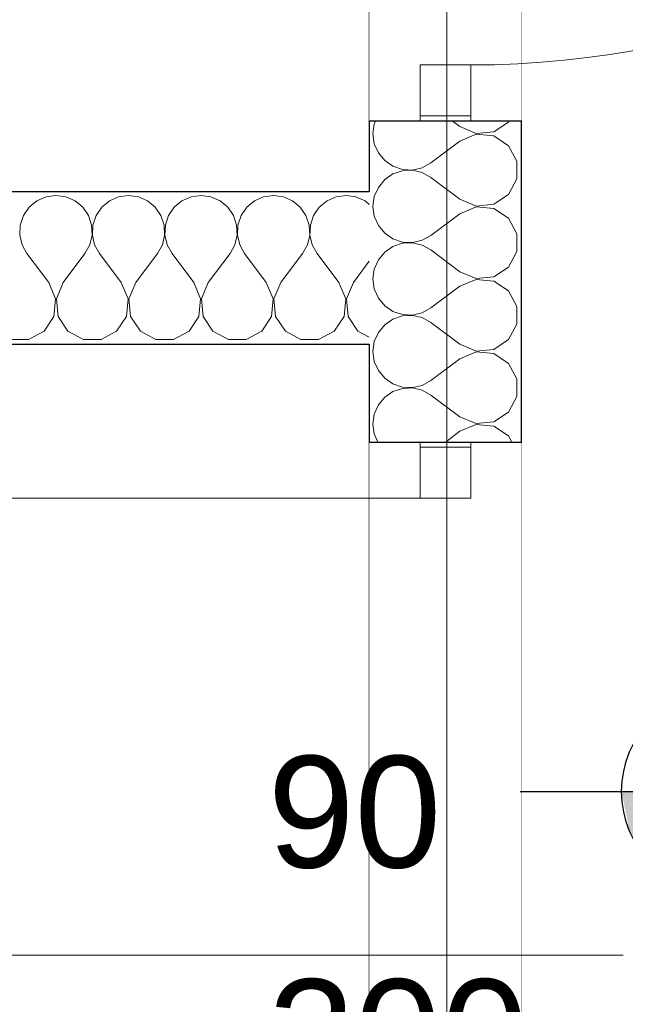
# Model space of a CAD drawing. Header units: millimetres. Extents: x -12989 to 357906, y -50379 to 30884.
# Tile 55 of 256: x 3321 to 3918, y 2500 to 3470. Entities that reach past the tile are written whole.
import ezdxf
from ezdxf.enums import TextEntityAlignment as Align

# ---------------------------------------------------------------- set-up
doc = ezdxf.new("R2010")
doc.units = ezdxf.units.MM
doc.header["$MEASUREMENT"] = 0
doc.linetypes.add('Wipeout_Contour', pattern=[1000, 0, -1000])
for name, color, linetype, lineweight in [('04-ŚCIANY DZIAŁOWE_Nr_pióra__20', 1, 'Continuous', 13), ('A_WYM_POSADZKI_Nr_pióra__25', 7, 'Continuous', 25), ('Nowe_04-ŚCIANY DZIAŁOWE_Nr_pióra__27', 7, 'Continuous', 25), ('Nowe_A_WYM_ZEWNETRZNE_Nr_pióra__1', 7, 'Continuous', 13), ('Nowe_A_WYM_ZEWNETRZNE_Nr_pióra__45', 7, 'Continuous', 15), ('Nowe_A_WYM_ZEWNETRZNE_Nr_pióra__85', 7, 'Continuous', 13), ('Nowe_Drzwi Archicad_Nr_pióra__23', 7, 'Continuous', 15), ('Nowe_Drzwi Archicad_Nr_pióra__27', 7, 'Continuous', 25), ('Nowe_Drzwi Archicad_Nr_pióra__3', 7, 'Continuous', 13), ('Nowe_Znaczniki drzwi Archicada_Nr_pióra__45', 7, 'Continuous', 15), ('Nowe_Znaczniki drzwi Archicada_Nr_pióra__5', 7, 'Continuous', 13), ('Nowe_Znaczniki drzwi Archicada_Nr_pióra__7', 7, 'Continuous', 13)]:
    doc.layers.add(name, color=color, linetype=linetype, lineweight=lineweight)
for name, color, linetype in [('A_WYM_POSADZKI', 7, 'Continuous'), ('Nowe_04-ŚCIANY DZIAŁOWE', 7, 'Continuous'), ('Nowe_A_OZN_STREFY', 7, 'Continuous'), ('Nowe_A_WYM_ZEWNETRZNE', 7, 'Continuous'), ('Nowe_Drzwi Archicad', 7, 'Continuous'), ('Nowe_Znaczniki drzwi Archicada', 7, 'Continuous')]:
    doc.layers.add(name, color=color, linetype=linetype)
doc.layers.add('Nowe_04-ŚCIANY DZIAŁOWE_Nr_pióra__174', color=7, linetype='Continuous', lineweight=5, true_color=0x6a6a6a)
doc.styles.add('STYL_AUTOMATYCZNY_2', font='arial.ttf')
doc.styles.add('STYL_AUTOMATYCZNY_3', font='arial.ttf')
doc.linetypes.add('Izolacja przeciwwodna I 01 I WSC', pattern='A,0,[1,PAB.6.3 RZUT PARTERU1.Shx,S=0.396825,R=0,X=0,Y=0],-100,0', length=100)
doc.dimstyles.new('STYL_AUTOMATYCZNY__1', dxfattribs={"dimtxt": 139.999998, "dimasz": 71.25, "dimexe": 0.18, "dimexo": 0.0625, "dimgap": 0, "dimtad": 1, "dimtih": 1, "dimtoh": 1, "dimdec": 0, "dimlfac": 0.1, "dimzin": 0, "dimdsep": 46, "dimtxsty": 'STYL_AUTOMATYCZNY_3', "dimblk": 'ARROWHEAD_6', "dimblk1": 'ARROWHEAD_6', "dimblk2": 'ARROWHEAD_6', "dimcen": 0.09, "dimse1": 1, "dimse2": 1, "dimclrd": 7, "dimclre": 7, "dimclrt": 7, "dimadec": 0, "dimazin": 0, "dimtfac": 1, "dimtdec": 4, "dimtmove": 0, "dimatfit": 3, "dimfxl": 0, "dimtolj": 1, "dimtzin": 0, "dimarcsym": 0})
doc.dimstyles.new('STYL_AUTOMATYCZNY__2', dxfattribs={"dimtxt": 139.999998, "dimasz": 71.25, "dimexe": 0.18, "dimexo": 0.0625, "dimgap": 0, "dimtad": 1, "dimdec": 0, "dimlfac": 0.1, "dimzin": 0, "dimdsep": 46, "dimtxsty": 'STYL_AUTOMATYCZNY_3', "dimblk": 'ARROWHEAD_6', "dimblk1": 'ARROWHEAD_6', "dimblk2": 'ARROWHEAD_6', "dimcen": 0.09, "dimse1": 1, "dimse2": 1, "dimclrd": 7, "dimclre": 7, "dimclrt": 7, "dimadec": 0, "dimazin": 0, "dimtfac": 1, "dimtdec": 4, "dimtmove": 0, "dimatfit": 3, "dimfxl": 0, "dimtolj": 1, "dimtzin": 0, "dimarcsym": 0})
doc.dimstyles.new('STYL_AUTOMATYCZNY__4', dxfattribs={"dimtxt": 139.999998, "dimasz": 71.25, "dimexe": 0.18, "dimexo": 0.0625, "dimgap": 0, "dimtad": 1, "dimdec": 0, "dimlfac": 0.1, "dimzin": 0, "dimdsep": 46, "dimtxsty": 'STYL_AUTOMATYCZNY_3', "dimblk": 'ARROWHEAD_6', "dimblk1": 'ARROWHEAD_6', "dimblk2": 'ARROWHEAD_6', "dimcen": 0.09, "dimse1": 1, "dimse2": 1, "dimclrd": 7, "dimclre": 7, "dimclrt": 7, "dimadec": 0, "dimazin": 0, "dimtfac": 1, "dimtdec": 4, "dimtmove": 2, "dimatfit": 3, "dimfxl": 0, "dimtolj": 1, "dimtzin": 0, "dimarcsym": 0})

# ---------------------------------------------------------------- blocks, each defined once
blk = doc.blocks.new('*X64')
at = {"layer": 'Nowe_04-ŚCIANY DZIAŁOWE_Nr_pióra__174', "color": 251, "linetype": 'Continuous', "lineweight": 5, "true_color": 0x6a6a6a}
for p, q in [((3670.67, 3366.9), (3669.31, 3357.14)), ((3672.04, 3370), (3670.67, 3366.9)), ((3755.02, 3364.29), (3747.41, 3370)), ((3788.38, 3359.19), (3802.87, 3368.83)), ((3802.87, 3368.83), (3803.5, 3370)), ((3669.31, 3357.14), (3670.67, 3347.38)), ((3755.02, 3364.29), (3771.07, 3357.55)), ((3771.07, 3356.73), (3755.02, 3350)), ((3771.07, 3357.55), (3788.38, 3359.19)), ((3788.38, 3355.09), (3771.07, 3356.73)), ((3802.87, 3345.46), (3788.38, 3355.09)), ((3670.67, 3347.38), (3674.64, 3338.37)), ((3755.02, 3350), (3726.45, 3328.57)), ((3811.09, 3330.13), (3802.87, 3345.46)), ((3674.64, 3338.37), (3680.93, 3330.78)), ((3680.93, 3330.78), (3689.05, 3325.2)), ((3717.83, 3323.8), (3726.45, 3328.57)), ((3811.09, 3312.73), (3811.09, 3330.13)), ((3689.05, 3317.66), (3680.93, 3312.08)), ((3689.05, 3325.2), (3698.39, 3322.05)), ((3698.39, 3320.81), (3689.05, 3317.66)), ((3698.39, 3322.05), (3708.23, 3321.57)), ((3708.23, 3321.28), (3698.39, 3320.81)), ((3708.23, 3321.57), (3717.83, 3323.8)), ((3717.83, 3319.05), (3708.23, 3321.28)), ((3726.45, 3314.29), (3717.83, 3319.05)), ((3680.93, 3312.08), (3674.64, 3304.49)), ((3755.02, 3292.86), (3726.45, 3314.29)), ((3802.87, 3297.4), (3811.09, 3312.73)), ((3674.64, 3304.49), (3670.67, 3295.47)), ((3788.38, 3287.77), (3802.87, 3297.4)), ((3670.67, 3295.47), (3669.31, 3285.71)), ((3755.02, 3292.86), (3771.07, 3286.12)), ((3771.07, 3286.12), (3788.38, 3287.77)), ((3669.31, 3285.71), (3670.67, 3275.95)), ((3755.02, 3278.57), (3726.45, 3257.14)), ((3771.07, 3285.31), (3755.02, 3278.57)), ((3788.38, 3283.66), (3771.07, 3285.31)), ((3802.87, 3274.03), (3788.38, 3283.66)), ((3670.67, 3275.95), (3674.64, 3266.94)), ((3811.09, 3258.7), (3802.87, 3274.03)), ((3674.64, 3266.94), (3680.93, 3259.35)), ((3680.93, 3259.35), (3689.05, 3253.77)), ((3811.09, 3241.3), (3811.09, 3258.7)), ((3689.05, 3253.77), (3698.39, 3250.62)), ((3698.39, 3249.38), (3689.05, 3246.23)), ((3698.39, 3250.62), (3708.23, 3250.14)), ((3708.23, 3249.86), (3698.39, 3249.38)), ((3708.23, 3250.14), (3717.83, 3252.37)), ((3717.83, 3247.63), (3708.23, 3249.86)), ((3717.83, 3252.37), (3726.45, 3257.14)), ((3680.93, 3240.65), (3674.64, 3233.06)), ((3689.05, 3246.23), (3680.93, 3240.65)), ((3726.45, 3242.86), (3717.83, 3247.63)), ((3755.02, 3221.43), (3726.45, 3242.86)), ((3802.87, 3225.97), (3811.09, 3241.3)), ((3674.64, 3233.06), (3670.67, 3224.05)), ((3670.67, 3224.05), (3669.31, 3214.29)), ((3755.02, 3221.43), (3771.07, 3214.69)), ((3788.38, 3216.34), (3802.87, 3225.97)), ((3669.31, 3214.29), (3670.67, 3204.53)), ((3771.07, 3213.88), (3755.02, 3207.14)), ((3771.07, 3214.69), (3788.38, 3216.34)), ((3788.38, 3212.23), (3771.07, 3213.88)), ((3802.87, 3202.6), (3788.38, 3212.23)), ((3670.67, 3204.53), (3674.64, 3195.51)), ((3755.02, 3207.14), (3726.45, 3185.71)), ((3811.09, 3187.27), (3802.87, 3202.6)), ((3674.64, 3195.51), (3680.93, 3187.92)), ((3680.93, 3187.92), (3689.05, 3182.34)), ((3689.05, 3182.34), (3698.39, 3179.19)), ((3708.23, 3178.72), (3717.83, 3180.95)), ((3717.83, 3180.95), (3726.45, 3185.71)), ((3811.09, 3169.87), (3811.09, 3187.27)), ((3689.05, 3174.8), (3680.93, 3169.22)), ((3698.39, 3177.95), (3689.05, 3174.8)), ((3698.39, 3179.19), (3708.23, 3178.72)), ((3708.23, 3178.43), (3698.39, 3177.95)), ((3717.83, 3176.2), (3708.23, 3178.43)), ((3726.45, 3171.43), (3717.83, 3176.2)), ((3755.02, 3150), (3726.45, 3171.43)), ((3674.64, 3161.63), (3670.67, 3152.62)), ((3680.93, 3169.22), (3674.64, 3161.63)), ((3802.87, 3154.54), (3811.09, 3169.87)), ((3670.67, 3152.62), (3669.31, 3142.86)), ((3788.38, 3144.91), (3802.87, 3154.54)), ((3669.31, 3142.86), (3670.67, 3133.1)), ((3755.02, 3150), (3771.07, 3143.27)), ((3771.07, 3142.45), (3755.02, 3135.71)), ((3771.07, 3143.27), (3788.38, 3144.91)), ((3788.38, 3140.81), (3771.07, 3142.45)), ((3670.67, 3133.1), (3674.64, 3124.08)), ((3755.02, 3135.71), (3726.45, 3114.29)), ((3802.87, 3131.17), (3788.38, 3140.81)), ((3674.64, 3124.08), (3680.93, 3116.49)), ((3811.09, 3115.84), (3802.87, 3131.17)), ((3680.93, 3116.49), (3689.05, 3110.91)), ((3717.83, 3109.52), (3726.45, 3114.29)), ((3811.09, 3098.44), (3811.09, 3115.84)), ((3689.05, 3103.37), (3680.93, 3097.79)), ((3689.05, 3110.91), (3698.39, 3107.76)), ((3698.39, 3106.52), (3689.05, 3103.37)), ((3698.39, 3107.76), (3708.23, 3107.29)), ((3708.23, 3107), (3698.39, 3106.52)), ((3708.23, 3107.29), (3717.83, 3109.52)), ((3717.83, 3104.77), (3708.23, 3107)), ((3726.45, 3100), (3717.83, 3104.77)), ((3680.93, 3097.79), (3674.64, 3090.2)), ((3755.02, 3078.57), (3726.45, 3100)), ((3802.87, 3083.11), (3811.09, 3098.44)), ((3674.64, 3090.2), (3670.67, 3081.19)), ((3670.67, 3081.19), (3669.31, 3071.43)), ((3755.02, 3078.57), (3771.07, 3071.84)), ((3788.38, 3073.48), (3802.87, 3083.11)), ((3669.31, 3071.43), (3670.67, 3061.67)), ((3755.02, 3064.29), (3740.63, 3053.49)), ((3771.07, 3071.02), (3755.02, 3064.29)), ((3771.07, 3071.84), (3788.38, 3073.48)), ((3788.38, 3069.38), (3771.07, 3071.02)), ((3802.87, 3059.75), (3788.38, 3069.38)), ((3670.67, 3061.67), (3674.28, 3053.49)), ((3806.23, 3053.49), (3802.87, 3059.75))]:
    blk.add_line(p, q, dxfattribs=at)
blk = doc.blocks.new('WSC Marker D[12]_1', base_point=(3665.74, 2548.49))
at = {"layer": 'Nowe_Znaczniki drzwi Archicada_Nr_pióra__7', "color": 7, "lineweight": 13, "style": 'STYL_AUTOMATYCZNY_2'}
for tag, height, rotation, p in [('DUMMY_289', 100, 90, (3250.02, 3048.49)), ('DUMMY_288', 100, 90, (3450.02, 3048.49)), ('DUMMY_287', 100, 90, (3650.02, 3048.49)), ('DUMMY_290', 100, 90, (4200.02, 2548.49)), ('AC_MarkerText_2', 110, 360, (3565.74, 2601.65)), ('AC_MarkerText_3', 110, 360, (3565.74, 2381.65))]:
    blk.add_attdef(tag, text='', height=height, rotation=rotation, dxfattribs=at).set_placement(p, align=Align.BOTTOM_LEFT)
at = {"color": 254, "linetype": 'Wipeout_Contour', "lineweight": 0, "ltscale": 81301.552655}
blk.add_wipeout([(3165.74, 2673.49), (3165.74, 2673.49), (3117.9, 2663.97), (3077.35, 2636.88), (3050.25, 2596.32), (3040.74, 2548.49), (3050.25, 2500.65), (3077.35, 2460.1), (3117.9, 2433), (3165.74, 2423.49), (3165.74, 2423.49), (3165.74, 2423.49), (3213.57, 2433), (3254.13, 2460.1), (3281.22, 2500.65), (3290.74, 2548.49), (3281.22, 2596.32), (3254.13, 2636.88), (3213.57, 2663.97)], dxfattribs=at).dxf.layer = 'Nowe_Znaczniki drzwi Archicada'
at = {"layer": 'Nowe_Znaczniki drzwi Archicada_Nr_pióra__45', "color": 7, "linetype": 'Continuous', "lineweight": 15}
blk.add_line((3290.74, 2548.49), (3915.74, 2548.49), dxfattribs=at)
at = {"layer": 'Nowe_Znaczniki drzwi Archicada_Nr_pióra__5', "color": 7, "linetype": 'Continuous', "lineweight": 13, "flags": 128}
blk.add_lwpolyline([(3165.74, 2673.49, 1), (3165.74, 2423.49, 1)], format="xyb", close=True, dxfattribs=at)
at = {"layer": 'Nowe_Znaczniki drzwi Archicada_Nr_pióra__7', "color": 7, "lineweight": 13, "style": 'STYL_AUTOMATYCZNY_2'}
blk.add_attdef('AC_WIDO_ID', text='', height=100, rotation=90, dxfattribs=at).set_placement((3250.02, 2495.12), align=Align.BOTTOM_LEFT)
blk = doc.blocks.new('WSC Drzwi 26[11]_1')
at = {"layer": 'Nowe_Drzwi Archicad_Nr_pióra__23', "color": 7, "linetype": 'Continuous', "lineweight": 15}
blk.add_line((3715.74, 3053.49), (3765.74, 3053.49), dxfattribs=at)
at = {"layer": 'Nowe_Drzwi Archicad_Nr_pióra__27', "color": 7, "linetype": 'Continuous', "lineweight": 25}
for p, q in [((3665.74, 3053.49), (3715.74, 3053.49)), ((3715.74, 3053.49), (3765.74, 3053.49)), ((3715.74, 3053.49), (3765.74, 3053.49)), ((3765.74, 3053.49), (3815.74, 3053.49))]:
    blk.add_line(p, q, dxfattribs=at)
at = {"layer": 'Nowe_Drzwi Archicad_Nr_pióra__3', "color": 7, "linetype": 'Continuous', "lineweight": 13}
blk.add_arc((3715.74, 2998.49), 900, 180, 270, dxfattribs=at)
at = {"layer": 'Nowe_Znaczniki drzwi Archicada', "color": 7, "lineweight": 15}
blk.add_blockref('WSC Marker D[12]_1', (3665.74, 2548.49), dxfattribs=at).add_auto_attribs({'AC_MarkerText_2': '90', 'AC_MarkerText_3': '200', 'AC_WIDO_ID': 'D1'})
at = {"color": 254, "linetype": 'Wipeout_Contour', "lineweight": 0, "ltscale": 19239.632967}
blk.add_wipeout([(3715.74, 3048.49), (3715.74, 2998.49), (3765.74, 2998.49), (3765.74, 3048.49)], dxfattribs=at).dxf.layer = 'Nowe_Drzwi Archicad'
at = {"layer": 'Nowe_Drzwi Archicad_Nr_pióra__23', "color": 7, "linetype": 'Continuous', "lineweight": 15}
for p, q in [((3715.74, 3048.49), (3715.74, 3053.49)), ((3715.74, 3048.49), (3715.74, 2998.49)), ((3765.74, 3048.49), (3715.74, 3048.49)), ((3765.74, 3048.49), (3765.74, 3053.49)), ((3765.74, 2998.49), (3765.74, 3048.49)), ((3715.74, 2998.49), (3765.74, 2998.49))]:
    blk.add_line(p, q, dxfattribs=at)
at = {"layer": 'Nowe_Drzwi Archicad_Nr_pióra__3', "color": 7, "linetype": 'Continuous', "lineweight": 13}
blk.add_line((3715.74, 2998.49), (2815.74, 2998.49), dxfattribs=at)
blk = doc.blocks.new('WSC Drzwi 26[13]_1')
at = {"layer": 'Nowe_Drzwi Archicad_Nr_pióra__23', "color": 7, "linetype": 'Continuous', "lineweight": 15}
blk.add_line((3765.74, 3370), (3715.74, 3370), dxfattribs=at)
at = {"layer": 'Nowe_Drzwi Archicad_Nr_pióra__27', "color": 7, "linetype": 'Continuous', "lineweight": 25}
for p, q in [((3665.74, 3370), (3715.74, 3370)), ((3715.74, 3370), (3765.74, 3370)), ((3715.74, 3370), (3765.74, 3370)), ((3765.74, 3370), (3815.74, 3370))]:
    blk.add_line(p, q, dxfattribs=at)
at = {"layer": 'Nowe_Drzwi Archicad_Nr_pióra__3', "color": 7, "linetype": 'Continuous', "lineweight": 13}
blk.add_arc((3765.74, 4325), 900, 270, 0, dxfattribs=at)
at = {"color": 254, "linetype": 'Wipeout_Contour', "lineweight": 0, "ltscale": 20220.278447}
blk.add_wipeout([(3715.74, 3375), (3765.74, 3375), (3765.74, 3425), (3715.74, 3425)], dxfattribs=at).dxf.layer = 'Nowe_Drzwi Archicad'
at = {"layer": 'Nowe_Drzwi Archicad_Nr_pióra__23', "color": 7, "linetype": 'Continuous', "lineweight": 15}
for p, q in [((3715.74, 3375), (3715.74, 3425)), ((3715.74, 3425), (3765.74, 3425)), ((3765.74, 3425), (3765.74, 3375)), ((3715.74, 3375), (3715.74, 3370)), ((3765.74, 3375), (3715.74, 3375)), ((3765.74, 3375), (3765.74, 3370))]:
    blk.add_line(p, q, dxfattribs=at)
blk = doc.blocks.new('Ściana_6_1', base_point=(3815.74, 150))
at = {"color": 254, "linetype": 'Wipeout_Contour', "lineweight": 0, "ltscale": 19728.202707}
blk.add_wipeout([(3665.74, 3053.49), (3815.74, 3053.49), (3815.74, 3370), (3665.74, 3370)], dxfattribs=at).dxf.layer = 'Nowe_04-ŚCIANY DZIAŁOWE'
at = {"layer": 'Nowe_04-ŚCIANY DZIAŁOWE', "color": 7, "lineweight": 25}
blk.add_blockref('*X64', (0, 0), dxfattribs=at)
at = {"color": 254, "linetype": 'Wipeout_Contour', "lineweight": 0, "ltscale": 21590.707928}
blk.add_wipeout([(3665.74, 4380), (3665.74, 3370), (3815.74, 3370), (3815.74, 4380)], dxfattribs=at).dxf.layer = 'Nowe_04-ŚCIANY DZIAŁOWE'
at = {"color": 254, "linetype": 'Wipeout_Contour', "lineweight": 0, "ltscale": 18183.188629}
blk.add_wipeout([(3665.74, 3053.49), (3665.74, 2043.49), (3815.74, 2043.49), (3815.74, 3053.49)], dxfattribs=at).dxf.layer = 'Nowe_04-ŚCIANY DZIAŁOWE'
at = {"layer": 'Nowe_04-ŚCIANY DZIAŁOWE_Nr_pióra__27', "color": 7, "linetype": 'Continuous', "lineweight": 25}
for p, q in [((3665.74, 3370), (3715.74, 3370)), ((3715.74, 3370), (3765.74, 3370)), ((3765.74, 3370), (3815.74, 3370)), ((3665.74, 3053.49), (3715.74, 3053.49)), ((3715.74, 3053.49), (3765.74, 3053.49)), ((3765.74, 3053.49), (3815.74, 3053.49))]:
    blk.add_line(p, q, dxfattribs=at)
at = {"layer": 'Nowe_04-ŚCIANY DZIAŁOWE_Nr_pióra__27', "color": 7, "linetype": 'Continuous', "lineweight": 25, "flags": 128}
for points in [[(3665.74, 3370), (3665.74, 3300)], [(3815.74, 3053.49), (3815.74, 3370)], [(3665.74, 3150), (3665.74, 3053.49)]]:
    blk.add_lwpolyline(points, dxfattribs=at)
at = {"layer": 'Nowe_Drzwi Archicad', "color": 7, "linetype": 'Continuous', "lineweight": 13}
for name in ['WSC Drzwi 26[13]_1', 'WSC Drzwi 26[11]_1']:
    blk.add_blockref(name, (0, 0), dxfattribs=at)
blk = doc.blocks.new('*X88')
at = {"layer": 'Nowe_04-ŚCIANY DZIAŁOWE_Nr_pióra__174', "color": 251, "linetype": 'Continuous', "lineweight": 5, "true_color": 0x6a6a6a}
for p, q in [((3338.37, 3291.09), (3330.78, 3284.81)), ((3347.38, 3295.07), (3338.37, 3291.09)), ((3357.14, 3296.43), (3347.38, 3295.07)), ((3366.9, 3295.07), (3357.14, 3296.43)), ((3375.92, 3291.09), (3366.9, 3295.07)), ((3383.51, 3284.81), (3375.92, 3291.09)), ((3409.8, 3291.09), (3402.21, 3284.81)), ((3418.81, 3295.07), (3409.8, 3291.09)), ((3428.57, 3296.43), (3418.81, 3295.07)), ((3438.33, 3295.07), (3428.57, 3296.43)), ((3447.35, 3291.09), (3438.33, 3295.07)), ((3454.93, 3284.81), (3447.35, 3291.09)), ((3481.22, 3291.09), (3473.64, 3284.81)), ((3490.24, 3295.07), (3481.22, 3291.09)), ((3500, 3296.43), (3490.24, 3295.07)), ((3509.76, 3295.07), (3500, 3296.43)), ((3518.78, 3291.09), (3509.76, 3295.07)), ((3526.36, 3284.81), (3518.78, 3291.09)), ((3552.65, 3291.09), (3545.07, 3284.81)), ((3561.67, 3295.07), (3552.65, 3291.09)), ((3571.43, 3296.43), (3561.67, 3295.07)), ((3581.19, 3295.07), (3571.43, 3296.43)), ((3590.2, 3291.09), (3581.19, 3295.07)), ((3597.79, 3284.81), (3590.2, 3291.09)), ((3624.08, 3291.09), (3616.49, 3284.81)), ((3633.1, 3295.07), (3624.08, 3291.09)), ((3642.86, 3296.43), (3633.1, 3295.07)), ((3652.62, 3295.07), (3642.86, 3296.43)), ((3661.63, 3291.09), (3652.62, 3295.07)), ((3665.74, 3287.69), (3661.63, 3291.09)), ((3330.78, 3284.81), (3325.2, 3276.69)), ((3389.09, 3276.69), (3383.51, 3284.81)), ((3402.21, 3284.81), (3396.63, 3276.69)), ((3460.52, 3276.69), (3454.93, 3284.81)), ((3473.64, 3284.81), (3468.06, 3276.69)), ((3531.94, 3276.69), (3526.36, 3284.81)), ((3545.07, 3284.81), (3539.48, 3276.69)), ((3603.37, 3276.69), (3597.79, 3284.81)), ((3616.49, 3284.81), (3610.91, 3276.69)), ((3325.2, 3276.69), (3322.05, 3267.35)), ((3392.24, 3267.35), (3389.09, 3276.69)), ((3396.63, 3276.69), (3393.48, 3267.35)), ((3463.66, 3267.35), (3460.52, 3276.69)), ((3468.06, 3276.69), (3464.91, 3267.35)), ((3535.09, 3267.35), (3531.94, 3276.69)), ((3539.48, 3276.69), (3536.34, 3267.35)), ((3606.52, 3267.35), (3603.37, 3276.69)), ((3610.91, 3276.69), (3607.76, 3267.35)), ((3322.05, 3267.35), (3321.57, 3257.51)), ((3392.71, 3257.51), (3392.24, 3267.35)), ((3393.48, 3267.35), (3393, 3257.51)), ((3464.14, 3257.51), (3463.66, 3267.35)), ((3464.91, 3267.35), (3464.43, 3257.51)), ((3535.57, 3257.51), (3535.09, 3267.35)), ((3536.34, 3267.35), (3535.86, 3257.51)), ((3607, 3257.51), (3606.52, 3267.35)), ((3607.76, 3267.35), (3607.29, 3257.51)), ((3321.57, 3257.51), (3323.8, 3247.91)), ((3390.48, 3247.91), (3392.71, 3257.51)), ((3393, 3257.51), (3395.23, 3247.91)), ((3461.91, 3247.91), (3464.14, 3257.51)), ((3464.43, 3257.51), (3466.66, 3247.91)), ((3533.34, 3247.91), (3535.57, 3257.51)), ((3535.86, 3257.51), (3538.09, 3247.91)), ((3604.77, 3247.91), (3607, 3257.51)), ((3607.29, 3257.51), (3609.52, 3247.91)), ((3323.8, 3247.91), (3328.57, 3239.29)), ((3350, 3210.71), (3328.57, 3239.29)), ((3364.29, 3210.71), (3385.71, 3239.29)), ((3385.71, 3239.29), (3390.48, 3247.91)), ((3395.23, 3247.91), (3400, 3239.29)), ((3421.43, 3210.71), (3400, 3239.29)), ((3435.71, 3210.71), (3457.14, 3239.29)), ((3457.14, 3239.29), (3461.91, 3247.91)), ((3466.66, 3247.91), (3471.43, 3239.29)), ((3492.86, 3210.71), (3471.43, 3239.29)), ((3507.14, 3210.71), (3528.57, 3239.29)), ((3528.57, 3239.29), (3533.34, 3247.91)), ((3538.09, 3247.91), (3542.86, 3239.29)), ((3564.29, 3210.71), (3542.86, 3239.29)), ((3578.57, 3210.71), (3600, 3239.29)), ((3600, 3239.29), (3604.77, 3247.91)), ((3609.52, 3247.91), (3614.29, 3239.29)), ((3635.71, 3210.71), (3614.29, 3239.29)), ((3650, 3210.71), (3665.74, 3231.7)), ((3356.73, 3194.67), (3350, 3210.71)), ((3364.29, 3210.71), (3357.55, 3194.67)), ((3428.16, 3194.67), (3421.43, 3210.71)), ((3435.71, 3210.71), (3428.98, 3194.67)), ((3499.59, 3194.67), (3492.86, 3210.71)), ((3507.14, 3210.71), (3500.41, 3194.67)), ((3571.02, 3194.67), (3564.29, 3210.71)), ((3578.57, 3210.71), (3571.84, 3194.67)), ((3642.45, 3194.67), (3635.71, 3210.71)), ((3650, 3210.71), (3643.27, 3194.67)), ((3355.09, 3177.35), (3356.73, 3194.67)), ((3357.55, 3194.67), (3359.19, 3177.35)), ((3426.52, 3177.35), (3428.16, 3194.67)), ((3428.98, 3194.67), (3430.62, 3177.35)), ((3497.95, 3177.35), (3499.59, 3194.67)), ((3500.41, 3194.67), (3502.05, 3177.35)), ((3569.38, 3177.35), (3571.02, 3194.67)), ((3571.84, 3194.67), (3573.48, 3177.35)), ((3640.81, 3177.35), (3642.45, 3194.67)), ((3643.27, 3194.67), (3644.91, 3177.35)), ((3345.46, 3162.87), (3355.09, 3177.35)), ((3359.19, 3177.35), (3368.83, 3162.87)), ((3416.89, 3162.87), (3426.52, 3177.35)), ((3430.62, 3177.35), (3440.25, 3162.87)), ((3488.32, 3162.87), (3497.95, 3177.35)), ((3502.05, 3177.35), (3511.68, 3162.87)), ((3559.75, 3162.87), (3569.38, 3177.35)), ((3573.48, 3177.35), (3583.11, 3162.87)), ((3631.17, 3162.87), (3640.81, 3177.35)), ((3644.91, 3177.35), (3654.54, 3162.87)), ((3330.13, 3154.65), (3345.46, 3162.87)), ((3368.83, 3162.87), (3384.16, 3154.65)), ((3401.56, 3154.65), (3416.89, 3162.87)), ((3440.25, 3162.87), (3455.59, 3154.65)), ((3472.98, 3154.65), (3488.32, 3162.87)), ((3511.68, 3162.87), (3527.02, 3154.65)), ((3544.41, 3154.65), (3559.75, 3162.87)), ((3583.11, 3162.87), (3598.44, 3154.65)), ((3615.84, 3154.65), (3631.17, 3162.87)), ((3654.54, 3162.87), (3665.74, 3156.86)), ((3312.73, 3154.65), (3330.13, 3154.65)), ((3384.16, 3154.65), (3401.56, 3154.65)), ((3455.59, 3154.65), (3472.98, 3154.65)), ((3527.02, 3154.65), (3544.41, 3154.65)), ((3598.44, 3154.65), (3615.84, 3154.65))]:
    blk.add_line(p, q, dxfattribs=at)
blk = doc.blocks.new('Ściana_10_1', base_point=(-350, 3150))
at = {"color": 254, "linetype": 'Wipeout_Contour', "lineweight": 0, "ltscale": 16469.10017}
blk.add_wipeout([(913.48, 3150), (3665.74, 3150), (3665.74, 3300), (913.48, 3300)], dxfattribs=at).dxf.layer = 'Nowe_04-ŚCIANY DZIAŁOWE'
at = {"layer": 'Nowe_04-ŚCIANY DZIAŁOWE_Nr_pióra__27', "color": 7, "linetype": 'Continuous', "lineweight": 25, "flags": 128}
for points in [[(3665.74, 3300), (2443.48, 3300)], [(-350, 3150), (3665.74, 3150)]]:
    blk.add_lwpolyline(points, dxfattribs=at)
at = {"layer": 'Nowe_04-ŚCIANY DZIAŁOWE', "color": 7, "lineweight": 25}
blk.add_blockref('*X88', (0, 0), dxfattribs=at)
blk = doc.blocks.new('*D267')
at = {"layer": 'Nowe_A_WYM_ZEWNETRZNE_Nr_pióra__45', "color": 7, "linetype": 'Continuous', "lineweight": 15}
for p, q in [((-1341.01, 187.5), (-1266.01, 112.5)), ((-1341.01, 37.5), (-1266.01, -37.5))]:
    blk.add_line(p, q, dxfattribs=at)
at = {"layer": 'Nowe_A_WYM_ZEWNETRZNE_Nr_pióra__85', "color": 7, "linetype": 'Continuous', "lineweight": 13}
for p, q in [((-1303.51, 150), (-1303.51, 6849.85)), ((-1233.2, 150), (-1373.83, 150)), ((-1303.51, 0), (-1303.51, 150)), ((-1233.2, 0), (-1373.83, 0)), ((-1303.51, -56.25), (-1303.51, 0))]:
    blk.add_line(p, q, dxfattribs=at)
at = {"layer": 'Nowe_A_WYM_ZEWNETRZNE_Nr_pióra__1', "color": 7, "lineweight": 13, "insert": (-1331.51, -251.06), "char_height": 140, "attachment_point": 7, "rotation": 90, "style": 'STYL_AUTOMATYCZNY_3'}
blk.add_mtext('\\A1;{\\pql;\\fArial|b0|i0|c238|p0;\\W1.000000;15}', dxfattribs=at)
blk = doc.blocks.new('ARROWHEAD_6')
at = {"color": 0, "linetype": 'Continuous', "lineweight": 0}
for p, q in [((-0.5, -0.5), (0.5, 0.5)), ((0, 0), (-1, 0))]:
    blk.add_line(p, q, dxfattribs=at)
blk = doc.blocks.new('*D268')
at = {"layer": 'Nowe_A_WYM_ZEWNETRZNE_Nr_pióra__45', "color": 7, "linetype": 'Continuous', "lineweight": 15}
blk.add_line((-1341.01, 187.5), (-1266.01, 112.5), dxfattribs=at)
at = {"layer": 'Nowe_A_WYM_ZEWNETRZNE_Nr_pióra__85', "color": 7, "linetype": 'Continuous', "lineweight": 13}
blk.add_line((-1303.51, 150), (-1303.51, 6849.85), dxfattribs=at)
blk = doc.blocks.new('*D269')
at = {"layer": 'Nowe_A_WYM_ZEWNETRZNE_Nr_pióra__45', "color": 7, "linetype": 'Continuous', "lineweight": 15}
for p, q in [((-1341.01, 6887.35), (-1266.01, 6812.35)), ((-1341.01, 187.5), (-1266.01, 112.5))]:
    blk.add_line(p, q, dxfattribs=at)
at = {"layer": 'Nowe_A_WYM_ZEWNETRZNE_Nr_pióra__85', "color": 7, "linetype": 'Continuous', "lineweight": 13}
for p, q in [((-1233.2, 6849.85), (-1373.83, 6849.85)), ((-1303.51, 150), (-1303.51, 6849.85))]:
    blk.add_line(p, q, dxfattribs=at)
at = {"layer": 'Nowe_A_WYM_ZEWNETRZNE_Nr_pióra__1', "color": 7, "lineweight": 13, "char_height": 140, "attachment_point": 7, "rotation": 90, "style": 'STYL_AUTOMATYCZNY_3'}
for s, insert in [('\\A1;{\\pql;\\fArial|b0|i0|c238|p0;\\W1.000000;15}', (-1331.51, 6598.78)), ('\\A1;{\\pql;\\fArial|b0|i0|c238|p0;\\W1.000000;670}', (-1331.51, 3232.97))]:
    blk.add_mtext(s, dxfattribs=dict(at, insert=insert))
blk = doc.blocks.new('*D319')
at = {"layer": 'Nowe_A_WYM_ZEWNETRZNE_Nr_pióra__45', "color": 7, "linetype": 'Continuous', "lineweight": 15}
for p, q in [((-462.5, -1542.08), (-537.5, -1617.08)), ((-312.5, -1542.08), (-387.5, -1617.08))]:
    blk.add_line(p, q, dxfattribs=at)
at = {"layer": 'Nowe_A_WYM_ZEWNETRZNE_Nr_pióra__85', "color": 7, "linetype": 'Continuous', "lineweight": 13}
for p, q in [((-500, -1649.9), (-500, -1509.27)), ((-350, -1649.9), (-350, -1509.27)), ((-556.25, -1579.58), (-500, -1579.58)), ((-500, -1579.58), (-350, -1579.58)), ((-350, -1579.58), (3665.74, -1579.58))]:
    blk.add_line(p, q, dxfattribs=at)
at = {"layer": 'Nowe_A_WYM_ZEWNETRZNE_Nr_pióra__1', "color": 7, "lineweight": 13, "insert": (-751.06, -1551.58), "char_height": 140, "attachment_point": 7, "style": 'STYL_AUTOMATYCZNY_3'}
blk.add_mtext('\\A1;{\\pql;\\fArial|b0|i0|c238|p0;\\W1.000000;15}', dxfattribs=at)
blk = doc.blocks.new('*D321')
at = {"layer": 'Nowe_A_WYM_ZEWNETRZNE_Nr_pióra__45', "color": 7, "linetype": 'Continuous', "lineweight": 15}
for p, q in [((-312.5, -1542.08), (-387.5, -1617.08)), ((3703.24, -1542.08), (3628.24, -1617.08))]:
    blk.add_line(p, q, dxfattribs=at)
at = {"layer": 'Nowe_A_WYM_ZEWNETRZNE_Nr_pióra__85', "color": 7, "linetype": 'Continuous', "lineweight": 13}
for p, q in [((-350, -1649.9), (-350, -1509.27)), ((-500, -1579.58), (-350, -1579.58)), ((-350, -1579.58), (3665.74, -1579.58))]:
    blk.add_line(p, q, dxfattribs=at)
at = {"layer": 'Nowe_A_WYM_ZEWNETRZNE_Nr_pióra__1', "color": 7, "lineweight": 13, "char_height": 140, "attachment_point": 7, "style": 'STYL_AUTOMATYCZNY_3'}
for s, insert in [('\\A1;{\\pql;\\fArial|b0|i0|c238|p0;\\W1.000000;402}', (1390.92, -1551.58)), ('\\A1;{\\pql;\\fArial|b0|i0|c238|p0;\\W1.000000;15}', (3414.68, -1551.58))]:
    blk.add_mtext(s, dxfattribs=dict(at, insert=insert))
blk = doc.blocks.new('*D322')
at = {"layer": 'Nowe_A_WYM_ZEWNETRZNE_Nr_pióra__45', "color": 7, "linetype": 'Continuous', "lineweight": 15}
for p, q in [((3703.24, -1542.08), (3628.24, -1617.08)), ((3853.24, -1542.08), (3778.24, -1617.08))]:
    blk.add_line(p, q, dxfattribs=at)
at = {"layer": 'Nowe_A_WYM_ZEWNETRZNE_Nr_pióra__85', "color": 7, "linetype": 'Continuous', "lineweight": 13}
for p, q in [((3665.74, -1649.9), (3665.74, -1509.27)), ((-350, -1579.58), (3665.74, -1579.58)), ((3665.74, -1579.58), (3815.74, -1579.58))]:
    blk.add_line(p, q, dxfattribs=at)
blk = doc.blocks.new('*D323')
at = {"layer": 'Nowe_A_WYM_ZEWNETRZNE_Nr_pióra__45', "color": 7, "linetype": 'Continuous', "lineweight": 15}
for p, q in [((3853.24, -1542.08), (3778.24, -1617.08)), ((5603.24, -1542.08), (5528.24, -1617.08))]:
    blk.add_line(p, q, dxfattribs=at)
at = {"layer": 'Nowe_A_WYM_ZEWNETRZNE_Nr_pióra__85', "color": 7, "linetype": 'Continuous', "lineweight": 13}
for p, q in [((3815.74, -1649.9), (3815.74, -1509.27)), ((5565.74, -1649.9), (5565.74, -1509.27)), ((3665.74, -1579.58), (3815.74, -1579.58)), ((3815.74, -1579.58), (5565.74, -1579.58))]:
    blk.add_line(p, q, dxfattribs=at)
at = {"layer": 'Nowe_A_WYM_ZEWNETRZNE_Nr_pióra__1', "color": 7, "lineweight": 13, "char_height": 140, "attachment_point": 7, "style": 'STYL_AUTOMATYCZNY_3'}
for s, insert in [('\\A1;{\\pql;\\fArial|b0|i0|c238|p0;\\W1.000000;175}', (4423.79, -1551.58)), ('\\A1;{\\pql;\\fArial|b0|i0|c238|p0;\\W1.000000;15}', (5314.68, -1551.58))]:
    blk.add_mtext(s, dxfattribs=dict(at, insert=insert))
blk = doc.blocks.new('Koty wysokościowe_2_1', base_point=(4014.2, 2709.56))
at = {"layer": 'A_WYM_POSADZKI_Nr_pióra__25', "linetype": 'Continuous', "lineweight": 25}
blk.add_hatch(color=7, dxfattribs=at).paths.add_polyline_path([(4014.2, 2709.56), (3914.2, 2709.56), (3921.81, 2671.29), (3943.49, 2638.85), (3975.93, 2617.17), (4014.2, 2609.56)])
at = {"layer": 'A_WYM_POSADZKI_Nr_pióra__25', "color": 7, "linetype": 'Continuous', "lineweight": 25}
blk.add_line((3814.2, 2709.56), (5671.94, 2709.56), dxfattribs=at)
blk.add_circle((4014.2, 2709.56), 100, dxfattribs=at)
blk = doc.blocks.new('*D397')
at = {"layer": 'Nowe_A_WYM_ZEWNETRZNE_Nr_pióra__45', "color": 7, "linetype": 'Continuous', "lineweight": 15}
for p, q in [((1158.87, 187.5), (1233.87, 112.5)), ((1158.87, 37.5), (1233.87, -37.5))]:
    blk.add_line(p, q, dxfattribs=at)
at = {"layer": 'Nowe_A_WYM_ZEWNETRZNE_Nr_pióra__85', "color": 7, "linetype": 'Continuous', "lineweight": 13}
for p, q in [((1196.37, 150), (1196.37, 3150)), ((1266.69, 150), (1126.06, 150)), ((1196.37, 0), (1196.37, 150)), ((1266.69, 0), (1126.06, 0)), ((1196.37, -56.25), (1196.37, 0))]:
    blk.add_line(p, q, dxfattribs=at)
at = {"layer": 'Nowe_A_WYM_ZEWNETRZNE_Nr_pióra__1', "color": 7, "lineweight": 13, "insert": (1168.37, -251.06), "char_height": 140, "attachment_point": 7, "rotation": 90, "style": 'STYL_AUTOMATYCZNY_3'}
blk.add_mtext('\\A1;{\\pql;\\fArial|b0|i0|c238|p0;\\W1.000000;15}', dxfattribs=at)
blk = doc.blocks.new('*D398')
at = {"layer": 'Nowe_A_WYM_ZEWNETRZNE_Nr_pióra__45', "color": 7, "linetype": 'Continuous', "lineweight": 15}
for p, q in [((1158.87, 3187.5), (1233.87, 3112.5)), ((1158.87, 187.5), (1233.87, 112.5))]:
    blk.add_line(p, q, dxfattribs=at)
at = {"layer": 'Nowe_A_WYM_ZEWNETRZNE_Nr_pióra__85', "color": 7, "linetype": 'Continuous', "lineweight": 13}
for p, q in [((1266.69, 3150), (1126.06, 3150)), ((1196.37, 150), (1196.37, 3150))]:
    blk.add_line(p, q, dxfattribs=at)
at = {"layer": 'Nowe_A_WYM_ZEWNETRZNE_Nr_pióra__1', "color": 7, "lineweight": 13, "char_height": 140, "attachment_point": 7, "rotation": 90, "style": 'STYL_AUTOMATYCZNY_3'}
for s, insert in [('\\A1;{\\pql;\\fArial|b0|i0|c238|p0;\\W1.000000;15}', (1168.37, 2898.94)), ('\\A1;{\\pql;\\fArial|b0|i0|c238|p0;\\W1.000000;300}', (1168.37, 1383.05))]:
    blk.add_mtext(s, dxfattribs=dict(at, insert=insert))
blk = doc.blocks.new('*D410')
at = {"layer": 'Nowe_A_WYM_ZEWNETRZNE_Nr_pióra__45', "color": 7, "linetype": 'Continuous', "lineweight": 15}
for p, q in [((4094.18, 2585.99), (4169.18, 2510.99)), ((4094.18, 2037.5), (4169.18, 1962.5))]:
    blk.add_line(p, q, dxfattribs=at)
at = {"layer": 'Nowe_A_WYM_ZEWNETRZNE_Nr_pióra__85', "color": 7, "linetype": 'Continuous', "lineweight": 13}
for p, q in [((4201.99, 2548.49), (4061.36, 2548.49)), ((4131.68, 2000), (4131.68, 2548.49)), ((4201.99, 2000), (4061.36, 2000)), ((4131.68, 1943.75), (4131.68, 2000))]:
    blk.add_line(p, q, dxfattribs=at)
at = {"layer": 'Nowe_A_WYM_ZEWNETRZNE_Nr_pióra__1', "color": 7, "lineweight": 13, "insert": (4103.68, 2167.46), "char_height": 140, "attachment_point": 7, "rotation": 90, "style": 'STYL_AUTOMATYCZNY_3'}
blk.add_mtext('\\A1;{\\pql;\\fArial|b0|i0|c238|p0;\\W1.000000;55}', dxfattribs=at)
blk = doc.blocks.new('*D411')
at = {"layer": 'Nowe_A_WYM_ZEWNETRZNE_Nr_pióra__45', "color": 7, "linetype": 'Continuous', "lineweight": 15}
for p, q in [((4094.18, 3912.5), (4169.18, 3837.5)), ((4094.18, 2585.99), (4169.18, 2510.99))]:
    blk.add_line(p, q, dxfattribs=at)
at = {"layer": 'Nowe_A_WYM_ZEWNETRZNE_Nr_pióra__85', "color": 7, "linetype": 'Continuous', "lineweight": 13}
for p, q in [((4201.99, 3875), (4061.36, 3875)), ((4131.68, 2548.49), (4131.68, 3875)), ((4201.99, 2548.49), (4061.36, 2548.49))]:
    blk.add_line(p, q, dxfattribs=at)
at = {"layer": 'Nowe_A_WYM_ZEWNETRZNE_Nr_pióra__1', "color": 7, "lineweight": 13, "insert": (4103.68, 3051.57), "char_height": 140, "attachment_point": 7, "rotation": 90, "style": 'STYL_AUTOMATYCZNY_3'}
blk.add_mtext('\\A1;{\\pql;\\fArial|b0|i0|c238|p0;\\W1.000000;133}', dxfattribs=at)
blk = doc.blocks.new('*D415')
at = {"layer": 'Nowe_A_WYM_ZEWNETRZNE_Nr_pióra__45', "color": 7, "linetype": 'Continuous', "lineweight": 15}
for p, q in [((3199.56, 3090.99), (3274.56, 3015.99)), ((3199.56, 2080.99), (3274.56, 2005.99))]:
    blk.add_line(p, q, dxfattribs=at)
at = {"layer": 'Nowe_A_WYM_ZEWNETRZNE_Nr_pióra__85', "color": 7, "linetype": 'Continuous', "lineweight": 13}
for p, q in [((3307.37, 3053.49), (3166.74, 3053.49)), ((3237.06, 2043.49), (3237.06, 3053.49)), ((3307.37, 2043.49), (3166.74, 2043.49))]:
    blk.add_line(p, q, dxfattribs=at)
at = {"layer": 'Nowe_A_WYM_ZEWNETRZNE_Nr_pióra__1', "color": 7, "lineweight": 13, "char_height": 140, "attachment_point": 7, "rotation": 90, "style": 'STYL_AUTOMATYCZNY_3'}
for s, insert in [('\\A1;{\\pql;\\fArial|b0|i0|c238|p0;\\W1.000000;10}', (3209.06, 2802.43)), ('\\A1;{\\pql;\\fArial|b0|i0|c238|p0;\\W1.000000;101}', (3209.06, 2114.81))]:
    blk.add_mtext(s, dxfattribs=dict(at, insert=insert))
blk = doc.blocks.new('*D416')
at = {"layer": 'Nowe_A_WYM_ZEWNETRZNE_Nr_pióra__45', "color": 7, "linetype": 'Continuous', "lineweight": 15}
for p, q in [((3199.56, 3187.5), (3274.56, 3112.5)), ((3199.56, 3090.99), (3274.56, 3015.99))]:
    blk.add_line(p, q, dxfattribs=at)
at = {"layer": 'Nowe_A_WYM_ZEWNETRZNE_Nr_pióra__85', "color": 7, "linetype": 'Continuous', "lineweight": 13}
for p, q in [((3307.37, 3150), (3166.74, 3150)), ((3237.06, 3053.49), (3237.06, 3150)), ((3307.37, 3053.49), (3166.74, 3053.49))]:
    blk.add_line(p, q, dxfattribs=at)
blk = doc.blocks.new('*D418')
at = {"layer": 'Nowe_A_WYM_ZEWNETRZNE_Nr_pióra__45', "color": 7, "linetype": 'Continuous', "lineweight": 15}
for p, q in [((3199.56, 4487.5), (3274.56, 4412.5)), ((3199.56, 3337.5), (3274.56, 3262.5))]:
    blk.add_line(p, q, dxfattribs=at)
at = {"layer": 'Nowe_A_WYM_ZEWNETRZNE_Nr_pióra__85', "color": 7, "linetype": 'Continuous', "lineweight": 13}
for p, q in [((3307.37, 4450), (3166.74, 4450)), ((3237.06, 3300), (3237.06, 4450)), ((3307.37, 3300), (3166.74, 3300))]:
    blk.add_line(p, q, dxfattribs=at)
at = {"layer": 'Nowe_A_WYM_ZEWNETRZNE_Nr_pióra__1', "color": 7, "lineweight": 13, "char_height": 140, "attachment_point": 7, "rotation": 90, "style": 'STYL_AUTOMATYCZNY_3'}
for s, insert in [('\\A1;{\\pql;\\fArial|b0|i0|c238|p0;\\W1.000000;15}', (3209.06, 4198.94)), ('\\A1;{\\pql;\\fArial|b0|i0|c238|p0;\\W1.000000;115}', (3209.06, 3721.95)), ('\\A1;{\\pql;\\fArial|b0|i0|c238|p0;\\W1.000000;15}', (3209.06, 3337.5))]:
    blk.add_mtext(s, dxfattribs=dict(at, insert=insert))

msp = doc.modelspace()

# ---------------------------------------------------------------- linework, layer by layer
at = {"layer": 'Nowe_A_OZN_STREFY', "color": 7, "linetype": 'Continuous', "lineweight": 0, "true_color": 0xffffff, "flags": 128}
for points in [[(3815.74, 6849.85), (3815.74, 2000), (5565.74, 2000), (5565.74, 6849.85)], [(913.48, 4450), (913.48, 3300), (2293.48, 3300), (2443.48, 3300), (3665.74, 3300), (3665.74, 4450), (2443.48, 4450), (2443.48, 4210), (2293.48, 4210), (2293.48, 4450)], [(3665.74, 150), (3665.74, 3150), (-350, 3150), (-350, 150)]]:
    msp.add_lwpolyline(points, close=True, dxfattribs=at)

# ---------------------------------------------------------------- next in the draw order: block references
at = {"layer": 'Nowe_04-ŚCIANY DZIAŁOWE', "color": 7, "lineweight": 25}
msp.add_blockref('Ściana_6_1', (3815.74, 150), dxfattribs=at)

# ---------------------------------------------------------------- next in the draw order: linework, layer by layer
at = {"layer": '04-ŚCIANY DZIAŁOWE_Nr_pióra__20', "color": 1, "linetype": 'Izolacja przeciwwodna I 01 I WSC', "lineweight": 13}
msp.add_line((3742.14, 150), (3742.14, 6926.4), dxfattribs=at)

# ---------------------------------------------------------------- next in the draw order: block references
at = {"layer": 'A_WYM_POSADZKI', "color": 7, "lineweight": 25}
msp.add_blockref('Koty wysokościowe_2_1', (4014.2, 2709.56), dxfattribs=at)
at = {"layer": 'Nowe_04-ŚCIANY DZIAŁOWE', "color": 7, "lineweight": 25}
msp.add_blockref('Ściana_10_1', (-350, 3150), dxfattribs=at)

# ---------------------------------------------------------------- next in the draw order: dimensions: what is measured, and where the dimension line sits
at = {"layer": 'Nowe_A_WYM_ZEWNETRZNE', "color": 7, "linetype": 'Continuous', "lineweight": 13}
for base, p1, p2, dimstyle, picture, middle in [((3237.06, 3053.49), (3665.74, 2043.49), (3665.74, 3053.49), 'STYL_AUTOMATYCZNY__4', '*D415', (3139.06, 2274.62)), ((4131.68, 2548.49), (4690.74, 2000), (3165.74, 2548.49), 'STYL_AUTOMATYCZNY__2', '*D410', (4033.68, 2274.01))]:
    dim = msp.add_linear_dim(base=base, p1=p1, p2=p2, angle=90, dimstyle=dimstyle, dxfattribs=at)
    dim.commit()
    dim.dimension.update_dxf_attribs({"geometry": picture, "text_midpoint": middle, "dimtype": 160, "text_rotation": 90})

# ---------------------------------------------------------------- next in the draw order: dimensions: what is measured, and where the dimension line sits
for base, p1, p2, picture, middle in [((-350, -1579.58), (-500, 7500), (-350, 150), '*D319', (-644.52, -1481.58)), ((3665.74, -1579.58), (-350, 7500), (3665.74, 3499.92), '*D321', (1550.73, -1481.58)), ((5565.74, -1579.58), (3815.74, 3499.92), (5565.74, 7500), '*D323', (4583.6, -1481.58)), ((3815.74, -1579.58), (3665.74, 3499.92), (3815.74, 3499.92), '*D322', (3521.22, -1481.58))]:
    dim = msp.add_linear_dim(base=base, p1=p1, p2=p2, dimstyle='STYL_AUTOMATYCZNY__1', dxfattribs=at)
    dim.commit()
    dim.dimension.update_dxf_attribs({"geometry": picture, "text_midpoint": middle, "dimtype": 160})
for base, p1, p2, picture, middle in [((-1303.51, 6849.85), (18000, 150), (2607.87, 6849.85), '*D269', (-1401.51, 3392.79)), ((-1303.51, 150), (18000, 0), (-350, 150), '*D267', (-1401.51, -144.52)), ((-1303.51453594, 150), (-350, 150), (18000, 150), '*D268', (-1401.51453487, 149.88141735)), ((3237.06, 4450), (1657.87, 3300), (3665.74, 4450), '*D418', (3139.06, 3881.77)), ((4131.68, 3875), (3165.74, 2548.49), (4315.74, 3875), '*D411', (4033.68, 3211.39)), ((1196.37, 3150), (18000, 150), (1657.87, 3150), '*D398', (1098.37, 1542.86)), ((3237.06, 3150), (3665.74, 3053.49), (1657.87, 3150), '*D416', (3139.06, 2908.97)), ((1196.37, 150), (18000, 0), (18000, 150), '*D397', (1098.37, -144.52))]:
    dim = msp.add_linear_dim(base=base, p1=p1, p2=p2, angle=90, dimstyle='STYL_AUTOMATYCZNY__2', dxfattribs=at)
    dim.commit()
    dim.dimension.update_dxf_attribs({"geometry": picture, "text_midpoint": middle, "dimtype": 160, "text_rotation": 90})

doc.saveas('drawing.dxf')
